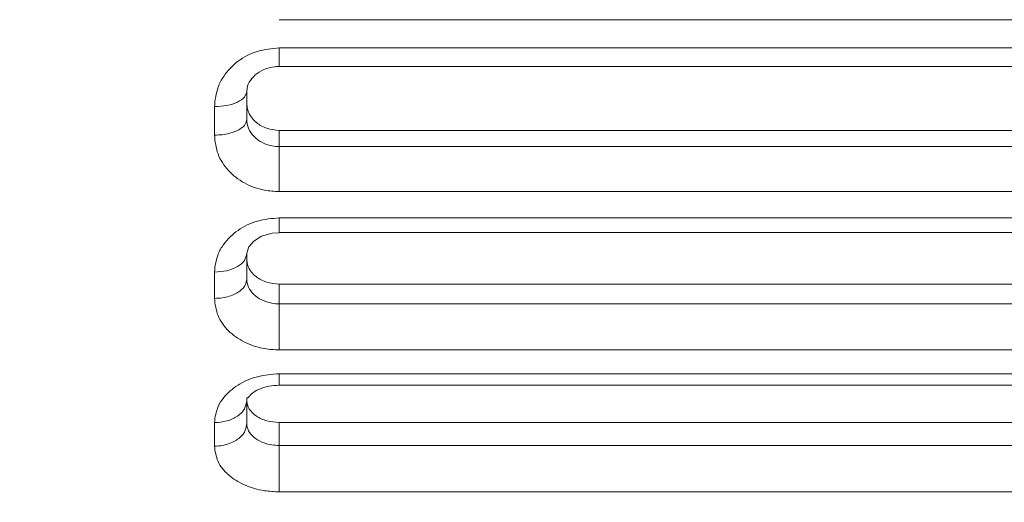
# Model space of a CAD drawing. Header units: inches. Extents: x 0.54 to 10.46, y 0.74 to 7.76.
# Tile 16 of 52: x 3.96 to 4.23, y 4.89 to 5.02. Entities that reach past the tile are written whole.
import ezdxf

# ---------------------------------------------------------------- set-up
doc = ezdxf.new("R2010")
doc.units = ezdxf.units.IN
doc.header["$MEASUREMENT"] = 0
doc.layers.add('BG', color=7, linetype='Continuous')
doc.layers.add('MCG-INT-4FT', color=7, linetype='Continuous')

# ---------------------------------------------------------------- blocks, each defined once
blk = doc.blocks.new('block 2')
at = {"layer": 'BG', "true_color": 0xffffff}
h = blk.add_hatch(color=7, dxfattribs=at)
h.dxf.hatch_style = 2
edge = h.paths.add_edge_path()
edge.add_spline(control_points=[(10.29599, 0.90612), (10.29599, 0.90612), (0.87112, 0.90612), (0.87112, 0.90612), (0.87016, 0.90612), (0.86938, 0.90689), (0.86938, 0.90785), (0.86938, 0.90785), (0.86938, 7.59215), (0.86938, 7.59215), (0.86938, 7.59311), (0.87016, 7.59389), (0.87112, 7.59389), (0.87112, 7.59389), (10.29599, 7.59389), (10.29599, 7.59389), (10.29696, 7.59389), (10.29773, 7.59311), (10.29773, 7.59215), (10.29773, 7.59215), (10.29773, 0.90785), (10.29773, 0.90785), (10.29773, 0.90689), (10.29696, 0.90612), (10.29599, 0.90612)], knot_values=[0, 0, 0, 0, 1, 1, 1, 2, 2, 2, 3, 3, 3, 4, 4, 4, 5, 5, 5, 6, 6, 6, 7, 7, 7, 8, 8, 8, 8], degree=3, periodic=1)
h.paths.add_polyline_path([(0.87286, 0.90959), (10.29426, 0.90959), (10.29426, 7.59042), (0.87286, 7.59042)])
at = {"layer": 'BG', "lineweight": 0}
blk.add_open_spline([(10.29599, 0.90612), (10.29599, 0.90612), (0.87112, 0.90612), (0.87112, 0.90612), (0.87016, 0.90612), (0.86938, 0.90689), (0.86938, 0.90785), (0.86938, 0.90785), (0.86938, 7.59215), (0.86938, 7.59215), (0.86938, 7.59311), (0.87016, 7.59389), (0.87112, 7.59389), (0.87112, 7.59389), (10.29599, 7.59389), (10.29599, 7.59389), (10.29696, 7.59389), (10.29773, 7.59311), (10.29773, 7.59215), (10.29773, 7.59215), (10.29773, 0.90785), (10.29773, 0.90785), (10.29773, 0.90689), (10.29696, 0.90612), (10.29599, 0.90612)], degree=3, knots=[0, 0, 0, 0, 1, 1, 1, 2, 2, 2, 3, 3, 3, 4, 4, 4, 5, 5, 5, 6, 6, 6, 7, 7, 7, 8, 8, 8, 8], dxfattribs=at)
blk = doc.blocks.new('block 62')
at = {"layer": 'BG', "true_color": 0xffffff}
h = blk.add_hatch(color=7, dxfattribs=at)
h.dxf.hatch_style = 2
edge = h.paths.add_edge_path()
edge.add_spline(control_points=[(10.46309, 0.739), (10.46309, 0.739), (0.53691, 0.739), (0.53691, 0.739), (0.53595, 0.739), (0.53517, 0.73978), (0.53517, 0.74074), (0.53517, 0.74074), (0.53517, 7.75926), (0.53517, 7.75926), (0.53517, 7.76022), (0.53595, 7.761), (0.53691, 7.761), (0.53691, 7.761), (10.46309, 7.761), (10.46309, 7.761), (10.46406, 7.761), (10.46483, 7.76022), (10.46483, 7.75926), (10.46483, 7.75926), (10.46483, 0.74074), (10.46483, 0.74074), (10.46483, 0.73978), (10.46406, 0.739), (10.46309, 0.739)], knot_values=[0, 0, 0, 0, 1, 1, 1, 2, 2, 2, 3, 3, 3, 4, 4, 4, 5, 5, 5, 6, 6, 6, 7, 7, 7, 8, 8, 8, 8], degree=3, periodic=1)
h.paths.add_polyline_path([(0.53864, 0.74248), (10.46136, 0.74248), (10.46136, 7.75752), (0.53864, 7.75752)])
at = {"layer": 'BG', "lineweight": 0}
blk.add_open_spline([(10.46309, 0.739), (10.46309, 0.739), (0.53691, 0.739), (0.53691, 0.739), (0.53595, 0.739), (0.53517, 0.73978), (0.53517, 0.74074), (0.53517, 0.74074), (0.53517, 7.75926), (0.53517, 7.75926), (0.53517, 7.76022), (0.53595, 7.761), (0.53691, 7.761), (0.53691, 7.761), (10.46309, 7.761), (10.46309, 7.761), (10.46406, 7.761), (10.46483, 7.76022), (10.46483, 7.75926), (10.46483, 7.75926), (10.46483, 0.74074), (10.46483, 0.74074), (10.46483, 0.73978), (10.46406, 0.739), (10.46309, 0.739)], degree=3, knots=[0, 0, 0, 0, 1, 1, 1, 2, 2, 2, 3, 3, 3, 4, 4, 4, 5, 5, 5, 6, 6, 6, 7, 7, 7, 8, 8, 8, 8], dxfattribs=at)
blk = doc.blocks.new('block 459')
at = {"layer": 'MCG-INT-4FT', "color": 7, "lineweight": 5, "true_color": 0xffffff}
blk.add_open_spline([(4.02121, 4.99986), (4.02121, 5.00104), (4.0214, 5.00157), (4.02186, 5.00233), (4.02223, 5.00292), (4.02275, 5.00366), (4.02346, 5.00429), (4.02409, 5.00485), (4.02487, 5.00533), (4.02575, 5.00572), (4.02667, 5.00613), (4.0277, 5.00644), (4.02875, 5.00652), (4.02915, 5.00655), (4.02955, 5.00654), (4.02995, 5.00654)], degree=3, knots=[0, 0, 0, 0, 1, 1, 1, 2, 2, 2, 3, 3, 3, 4, 4, 4, 5, 5, 5, 5], dxfattribs=at)
blk = doc.blocks.new('block 460')
at = {"layer": 'MCG-INT-4FT', "color": 7, "lineweight": 5, "true_color": 0xffffff}
blk.add_lwpolyline([(4.02987, 5.00659), (4.34482, 5.00659)], dxfattribs=at)
blk = doc.blocks.new('block 461')
at = {"layer": 'MCG-INT-4FT', "color": 7, "lineweight": 5, "true_color": 0xffffff}
blk.add_open_spline([(4.02121, 4.95624), (4.02121, 4.95624), (4.02173, 4.95797), (4.02173, 4.95797), (4.02173, 4.95797), (4.02309, 4.95953), (4.02309, 4.95953), (4.02309, 4.95953), (4.02519, 4.96082), (4.02519, 4.96082), (4.02519, 4.96082), (4.02804, 4.96166), (4.02804, 4.96166), (4.02804, 4.96166), (4.02995, 4.96172), (4.02995, 4.96172)], degree=3, knots=[0, 0, 0, 0, 1, 1, 1, 2, 2, 2, 3, 3, 3, 4, 4, 4, 5, 5, 5, 5], dxfattribs=at)
blk = doc.blocks.new('block 462')
at = {"layer": 'MCG-INT-4FT', "color": 7, "lineweight": 5, "true_color": 0xffffff}
blk.add_lwpolyline([(4.02987, 4.96181), (4.34482, 4.96181)], dxfattribs=at)
blk = doc.blocks.new('block 463')
at = {"layer": 'MCG-INT-4FT', "color": 7, "lineweight": 5, "true_color": 0xffffff}
blk.add_open_spline([(4.02121, 4.91659), (4.02121, 4.91778), (4.02119, 4.91711), (4.02151, 4.91734), (4.02171, 4.91749), (4.02205, 4.91802), (4.02258, 4.91848), (4.02306, 4.9189), (4.02369, 4.91927), (4.02443, 4.9196), (4.02522, 4.91996), (4.02614, 4.92029), (4.02712, 4.92047), (4.02803, 4.92063), (4.02899, 4.92067), (4.02995, 4.9207)], degree=3, knots=[0, 0, 0, 0, 1, 1, 1, 2, 2, 2, 3, 3, 3, 4, 4, 4, 5, 5, 5, 5], dxfattribs=at)
blk = doc.blocks.new('block 464')
at = {"layer": 'MCG-INT-4FT', "color": 7, "lineweight": 5, "true_color": 0xffffff}
blk.add_lwpolyline([(4.02987, 4.92075), (4.34482, 4.92075)], dxfattribs=at)
blk = doc.blocks.new('block 516')
at = {"layer": 'MCG-INT-4FT', "color": 7, "lineweight": 5, "true_color": 0xffffff}
blk.add_lwpolyline([(4.34483, 5.01917), (4.02989, 5.01917)], dxfattribs=at)
blk = doc.blocks.new('block 520')
at = {"layer": 'MCG-INT-4FT', "color": 7, "lineweight": 5, "true_color": 0xffffff}
blk.add_lwpolyline([(4.02991, 5.01159), (4.34478, 5.01159)], dxfattribs=at)
blk = doc.blocks.new('block 521')
at = {"layer": 'MCG-INT-4FT', "color": 7, "lineweight": 5, "true_color": 0xffffff}
blk.add_open_spline([(4.01246, 4.99578), (4.01266, 4.99756), (4.01285, 4.99935), (4.01348, 5.00104), (4.01384, 5.00203), (4.01436, 5.00299), (4.01497, 5.0039), (4.016, 5.00543), (4.01731, 5.0068), (4.01884, 5.00796), (4.02038, 5.00913), (4.02215, 5.01008), (4.02404, 5.01065), (4.02592, 5.01122), (4.02791, 5.0114), (4.02991, 5.01159)], degree=3, knots=[0, 0, 0, 0, 1, 1, 1, 2, 2, 2, 3, 3, 3, 4, 4, 4, 5, 5, 5, 5], dxfattribs=at)
blk = doc.blocks.new('block 522')
at = {"layer": 'MCG-INT-4FT', "color": 7, "lineweight": 5, "true_color": 0xffffff}
blk.add_lwpolyline([(4.01246, 4.98807), (4.01246, 4.99578)], dxfattribs=at)
blk = doc.blocks.new('block 523')
at = {"layer": 'MCG-INT-4FT', "color": 7, "lineweight": 5, "true_color": 0xffffff}
blk.add_open_spline([(4.02989, 4.97285), (4.02858, 4.97293), (4.02726, 4.97301), (4.02598, 4.97325), (4.02407, 4.9736), (4.02223, 4.97428), (4.02059, 4.97519), (4.01894, 4.9761), (4.01748, 4.97724), (4.01626, 4.97856), (4.01503, 4.97988), (4.01404, 4.98139), (4.01345, 4.98301), (4.01285, 4.98463), (4.01266, 4.98635), (4.01246, 4.98807)], degree=3, knots=[0, 0, 0, 0, 1, 1, 1, 2, 2, 2, 3, 3, 3, 4, 4, 4, 5, 5, 5, 5], dxfattribs=at)
blk = doc.blocks.new('block 524')
at = {"layer": 'MCG-INT-4FT', "color": 7, "lineweight": 5, "true_color": 0xffffff}
blk.add_lwpolyline([(4.34483, 4.97285), (4.02989, 4.97285)], dxfattribs=at)
blk = doc.blocks.new('block 528')
at = {"layer": 'MCG-INT-4FT', "color": 7, "lineweight": 5, "true_color": 0xffffff}
blk.add_lwpolyline([(4.02991, 4.9658), (4.34478, 4.9658)], dxfattribs=at)
blk = doc.blocks.new('block 529')
at = {"layer": 'MCG-INT-4FT', "color": 7, "lineweight": 5, "true_color": 0xffffff}
blk.add_open_spline([(4.01246, 4.95118), (4.01266, 4.95282), (4.01285, 4.95447), (4.01348, 4.95603), (4.01384, 4.95695), (4.01436, 4.95783), (4.01497, 4.95867), (4.016, 4.96008), (4.01731, 4.96136), (4.01884, 4.96243), (4.02038, 4.96351), (4.02215, 4.9644), (4.02404, 4.96492), (4.02592, 4.96545), (4.02791, 4.96562), (4.02991, 4.9658)], degree=3, knots=[0, 0, 0, 0, 1, 1, 1, 2, 2, 2, 3, 3, 3, 4, 4, 4, 5, 5, 5, 5], dxfattribs=at)
blk = doc.blocks.new('block 530')
at = {"layer": 'MCG-INT-4FT', "color": 7, "lineweight": 5, "true_color": 0xffffff}
blk.add_lwpolyline([(4.01246, 4.94409), (4.01246, 4.95118)], dxfattribs=at)
blk = doc.blocks.new('block 531')
at = {"layer": 'MCG-INT-4FT', "color": 7, "lineweight": 5, "true_color": 0xffffff}
blk.add_open_spline([(4.02989, 4.9302), (4.02858, 4.93027), (4.02726, 4.93035), (4.02598, 4.93056), (4.02407, 4.93088), (4.02223, 4.9315), (4.02059, 4.93233), (4.01894, 4.93316), (4.01748, 4.93419), (4.01626, 4.93539), (4.01503, 4.9366), (4.01404, 4.93798), (4.01345, 4.93946), (4.01285, 4.94094), (4.01266, 4.94252), (4.01246, 4.94409)], degree=3, knots=[0, 0, 0, 0, 1, 1, 1, 2, 2, 2, 3, 3, 3, 4, 4, 4, 5, 5, 5, 5], dxfattribs=at)
blk = doc.blocks.new('block 532')
at = {"layer": 'MCG-INT-4FT', "color": 7, "lineweight": 5, "true_color": 0xffffff}
blk.add_lwpolyline([(4.34483, 4.9302), (4.02989, 4.9302)], dxfattribs=at)
blk = doc.blocks.new('block 536')
at = {"layer": 'MCG-INT-4FT', "color": 7, "lineweight": 5, "true_color": 0xffffff}
blk.add_lwpolyline([(4.02991, 4.9238), (4.34478, 4.9238)], dxfattribs=at)
blk = doc.blocks.new('block 537')
at = {"layer": 'MCG-INT-4FT', "color": 7, "lineweight": 5, "true_color": 0xffffff}
blk.add_open_spline([(4.01246, 4.91064), (4.01266, 4.91211), (4.01285, 4.91359), (4.01348, 4.91499), (4.01384, 4.91582), (4.01436, 4.91661), (4.01497, 4.91737), (4.016, 4.91864), (4.01731, 4.91979), (4.01884, 4.92076), (4.02038, 4.92174), (4.02215, 4.92254), (4.02404, 4.92301), (4.02592, 4.92349), (4.02791, 4.92365), (4.02991, 4.9238)], degree=3, knots=[0, 0, 0, 0, 1, 1, 1, 2, 2, 2, 3, 3, 3, 4, 4, 4, 5, 5, 5, 5], dxfattribs=at)
blk = doc.blocks.new('block 538')
at = {"layer": 'MCG-INT-4FT', "color": 7, "lineweight": 5, "true_color": 0xffffff}
blk.add_lwpolyline([(4.01246, 4.90431), (4.01246, 4.91064)], dxfattribs=at)
blk = doc.blocks.new('block 539')
at = {"layer": 'MCG-INT-4FT', "color": 7, "lineweight": 5, "true_color": 0xffffff}
blk.add_open_spline([(4.02989, 4.89198), (4.02858, 4.89205), (4.02726, 4.89211), (4.02598, 4.8923), (4.02407, 4.89258), (4.02223, 4.89313), (4.02059, 4.89386), (4.01894, 4.89459), (4.01748, 4.89551), (4.01626, 4.89657), (4.01503, 4.89765), (4.01404, 4.89887), (4.01345, 4.90018), (4.01285, 4.9015), (4.01266, 4.9029), (4.01246, 4.90431)], degree=3, knots=[0, 0, 0, 0, 1, 1, 1, 2, 2, 2, 3, 3, 3, 4, 4, 4, 5, 5, 5, 5], dxfattribs=at)
blk = doc.blocks.new('block 540')
at = {"layer": 'MCG-INT-4FT', "color": 7, "lineweight": 5, "true_color": 0xffffff}
blk.add_lwpolyline([(4.34483, 4.89198), (4.02989, 4.89198)], dxfattribs=at)
blk = doc.blocks.new('block 662')
at = {"layer": 'MCG-INT-4FT', "color": 7, "lineweight": 5, "true_color": 0xffffff}
blk.add_open_spline([(4.02121, 4.99987), (4.02107, 4.99933), (4.02094, 4.9988), (4.02054, 4.9983), (4.02014, 4.99781), (4.01946, 4.99736), (4.01864, 4.99698), (4.01783, 4.99659), (4.01686, 4.99628), (4.01581, 4.99609), (4.01475, 4.9959), (4.01361, 4.99584), (4.01246, 4.99578)], degree=3, knots=[0, 0, 0, 0, 1, 1, 1, 2, 2, 2, 3, 3, 3, 4, 4, 4, 4], dxfattribs=at)
blk = doc.blocks.new('block 663')
at = {"layer": 'MCG-INT-4FT', "color": 7, "lineweight": 5, "true_color": 0xffffff}
blk.add_open_spline([(4.02995, 5.00673), (4.02994, 5.00671), (4.02994, 5.00669), (4.02994, 5.00681), (4.02994, 5.00691), (4.02994, 5.00713), (4.02993, 5.00738), (4.02993, 5.00766), (4.02993, 5.00799), (4.02993, 5.00837), (4.02993, 5.00878), (4.02992, 5.00925), (4.02992, 5.00978), (4.02992, 5.01034), (4.02991, 5.01097), (4.02991, 5.01159)], degree=3, knots=[0, 0, 0, 0, 1, 1, 1, 2, 2, 2, 3, 3, 3, 4, 4, 4, 5, 5, 5, 5], dxfattribs=at)
blk = doc.blocks.new('block 667')
at = {"layer": 'MCG-INT-4FT', "color": 7, "lineweight": 5, "true_color": 0xffffff}
blk.add_lwpolyline([(4.02121, 4.99987), (4.02121, 4.99236)], dxfattribs=at)
blk = doc.blocks.new('block 668')
at = {"layer": 'MCG-INT-4FT', "color": 7, "lineweight": 5, "true_color": 0xffffff}
blk.add_open_spline([(4.02121, 4.99236), (4.02112, 4.99192), (4.02104, 4.99148), (4.02079, 4.99106), (4.0205, 4.99057), (4.01996, 4.9901), (4.0193, 4.98969), (4.01892, 4.98947), (4.01851, 4.98926), (4.01805, 4.98907), (4.01757, 4.98887), (4.01704, 4.9887), (4.01647, 4.98856), (4.01587, 4.9884), (4.01524, 4.98828), (4.01458, 4.9882), (4.01389, 4.98812), (4.01318, 4.9881), (4.01246, 4.98807)], degree=3, knots=[0, 0, 0, 0, 1, 1, 1, 2, 2, 2, 3, 3, 3, 4, 4, 4, 5, 5, 5, 6, 6, 6, 6], dxfattribs=at)
blk = doc.blocks.new('block 671')
at = {"layer": 'MCG-INT-4FT', "color": 7, "lineweight": 5, "true_color": 0xffffff}
blk.add_open_spline([(4.02121, 4.99236), (4.02121, 4.99152), (4.02137, 4.9907), (4.02169, 4.98992), (4.02201, 4.98915), (4.02248, 4.98842), (4.02308, 4.98778), (4.02368, 4.98713), (4.02441, 4.98658), (4.02523, 4.98615), (4.02606, 4.9857), (4.02698, 4.98538), (4.02794, 4.98519), (4.0286, 4.98506), (4.02928, 4.98499), (4.02995, 4.98499)], degree=3, knots=[0, 0, 0, 0, 1, 1, 1, 2, 2, 2, 3, 3, 3, 4, 4, 4, 5, 5, 5, 5], dxfattribs=at)
blk = doc.blocks.new('block 672')
at = {"layer": 'MCG-INT-4FT', "color": 7, "lineweight": 5, "true_color": 0xffffff}
blk.add_open_spline([(4.02989, 4.97285), (4.0299, 4.97347), (4.0299, 4.97409), (4.02991, 4.97476), (4.02991, 4.97529), (4.02991, 4.97585), (4.02992, 4.97641), (4.02992, 4.97746), (4.02993, 4.97853), (4.02993, 4.97955), (4.02994, 4.98014), (4.02994, 4.98071), (4.02994, 4.98125), (4.02994, 4.98178), (4.02995, 4.9823), (4.02995, 4.98275), (4.02995, 4.98363), (4.02995, 4.98431), (4.02995, 4.98499)], degree=3, knots=[0, 0, 0, 0, 1, 1, 1, 2, 2, 2, 3, 3, 3, 4, 4, 4, 5, 5, 5, 6, 6, 6, 6], dxfattribs=at)
blk = doc.blocks.new('block 673')
at = {"layer": 'MCG-INT-4FT', "color": 7, "lineweight": 5, "true_color": 0xffffff}
blk.add_open_spline([(4.02995, 4.98937), (4.02881, 4.98948), (4.02767, 4.98958), (4.0266, 4.98992), (4.02555, 4.99025), (4.02458, 4.9908), (4.02377, 4.99148), (4.02297, 4.99216), (4.02232, 4.99296), (4.02187, 4.99384), (4.02165, 4.99427), (4.02148, 4.99473), (4.02137, 4.99519), (4.02127, 4.99566), (4.02124, 4.99614), (4.02121, 4.99662)], degree=3, knots=[0, 0, 0, 0, 1, 1, 1, 2, 2, 2, 3, 3, 3, 4, 4, 4, 5, 5, 5, 5], dxfattribs=at)
blk = doc.blocks.new('block 674')
at = {"layer": 'MCG-INT-4FT', "color": 7, "lineweight": 5, "true_color": 0xffffff}
blk.add_lwpolyline([(4.02995, 4.98937), (4.02995, 4.98499)], dxfattribs=at)
blk = doc.blocks.new('block 677')
at = {"layer": 'MCG-INT-4FT', "color": 7, "lineweight": 5, "true_color": 0xffffff}
blk.add_lwpolyline([(4.02995, 4.98937), (4.34478, 4.98937)], dxfattribs=at)
blk = doc.blocks.new('block 678')
at = {"layer": 'MCG-INT-4FT', "color": 7, "lineweight": 5, "true_color": 0xffffff}
blk.add_lwpolyline([(4.02995, 4.98499), (4.34478, 4.98499)], dxfattribs=at)
blk = doc.blocks.new('block 681')
at = {"layer": 'MCG-INT-4FT', "color": 7, "lineweight": 5, "true_color": 0xffffff}
blk.add_open_spline([(4.02121, 4.95626), (4.02107, 4.95559), (4.02094, 4.95493), (4.02054, 4.95432), (4.02014, 4.9537), (4.01946, 4.95314), (4.01864, 4.95267), (4.01783, 4.95219), (4.01686, 4.9518), (4.01581, 4.95156), (4.01475, 4.95133), (4.01361, 4.95125), (4.01246, 4.95118)], degree=3, knots=[0, 0, 0, 0, 1, 1, 1, 2, 2, 2, 3, 3, 3, 4, 4, 4, 4], dxfattribs=at)
blk = doc.blocks.new('block 682')
at = {"layer": 'MCG-INT-4FT', "color": 7, "lineweight": 5, "true_color": 0xffffff}
blk.add_open_spline([(4.02994, 4.96193), (4.02994, 4.96189), (4.02994, 4.96185), (4.02994, 4.96185), (4.02994, 4.96184), (4.02994, 4.962), (4.02993, 4.96219), (4.02993, 4.9624), (4.02993, 4.96264), (4.02993, 4.96295), (4.02993, 4.96328), (4.02992, 4.96368), (4.02992, 4.96415), (4.02992, 4.96465), (4.02991, 4.96522), (4.02991, 4.9658)], degree=3, knots=[0, 0, 0, 0, 1, 1, 1, 2, 2, 2, 3, 3, 3, 4, 4, 4, 5, 5, 5, 5], dxfattribs=at)
blk = doc.blocks.new('block 685')
at = {"layer": 'MCG-INT-4FT', "color": 7, "lineweight": 5, "true_color": 0xffffff}
blk.add_lwpolyline([(4.02121, 4.95626), (4.02121, 4.94936)], dxfattribs=at)
blk = doc.blocks.new('block 686')
at = {"layer": 'MCG-INT-4FT', "color": 7, "lineweight": 5, "true_color": 0xffffff}
blk.add_open_spline([(4.02121, 4.94936), (4.02112, 4.94882), (4.02104, 4.94828), (4.02079, 4.94776), (4.0205, 4.94716), (4.01996, 4.94658), (4.0193, 4.94608), (4.01892, 4.94581), (4.01851, 4.94555), (4.01805, 4.94532), (4.01757, 4.94508), (4.01704, 4.94487), (4.01647, 4.94469), (4.01587, 4.9445), (4.01524, 4.94435), (4.01458, 4.94426), (4.01389, 4.94416), (4.01318, 4.94413), (4.01246, 4.94409)], degree=3, knots=[0, 0, 0, 0, 1, 1, 1, 2, 2, 2, 3, 3, 3, 4, 4, 4, 5, 5, 5, 6, 6, 6, 6], dxfattribs=at)
blk = doc.blocks.new('block 689')
at = {"layer": 'MCG-INT-4FT', "color": 7, "lineweight": 5, "true_color": 0xffffff}
blk.add_open_spline([(4.02121, 4.94936), (4.02121, 4.9486), (4.02137, 4.94784), (4.02169, 4.94713), (4.02201, 4.94641), (4.02248, 4.94575), (4.02308, 4.94517), (4.02368, 4.94458), (4.02441, 4.94408), (4.02523, 4.94368), (4.02606, 4.94328), (4.02698, 4.94298), (4.02794, 4.94281), (4.0286, 4.94269), (4.02928, 4.94263), (4.02995, 4.94263)], degree=3, knots=[0, 0, 0, 0, 1, 1, 1, 2, 2, 2, 3, 3, 3, 4, 4, 4, 5, 5, 5, 5], dxfattribs=at)
blk = doc.blocks.new('block 690')
at = {"layer": 'MCG-INT-4FT', "color": 7, "lineweight": 5, "true_color": 0xffffff}
blk.add_open_spline([(4.02989, 4.9302), (4.0299, 4.93078), (4.0299, 4.93137), (4.02991, 4.932), (4.02991, 4.93254), (4.02991, 4.93312), (4.02992, 4.93371), (4.02992, 4.93469), (4.02993, 4.93571), (4.02993, 4.9367), (4.02994, 4.9373), (4.02994, 4.93789), (4.02994, 4.93847), (4.02994, 4.93903), (4.02995, 4.93958), (4.02995, 4.94008), (4.02995, 4.94104), (4.02995, 4.94184), (4.02995, 4.94263)], degree=3, knots=[0, 0, 0, 0, 1, 1, 1, 2, 2, 2, 3, 3, 3, 4, 4, 4, 5, 5, 5, 6, 6, 6, 6], dxfattribs=at)
blk = doc.blocks.new('block 692')
at = {"layer": 'MCG-INT-4FT', "color": 7, "lineweight": 5, "true_color": 0xffffff}
blk.add_lwpolyline([(4.02995, 4.94796), (4.34478, 4.94796)], dxfattribs=at)
blk = doc.blocks.new('block 693')
at = {"layer": 'MCG-INT-4FT', "color": 7, "lineweight": 5, "true_color": 0xffffff}
blk.add_open_spline([(4.02995, 4.94796), (4.02881, 4.94806), (4.02767, 4.94816), (4.0266, 4.94846), (4.02555, 4.94877), (4.02458, 4.94927), (4.02377, 4.9499), (4.02297, 4.95051), (4.02232, 4.95124), (4.02187, 4.95205), (4.02165, 4.95244), (4.02148, 4.95286), (4.02137, 4.95329), (4.02127, 4.95372), (4.02124, 4.95416), (4.02121, 4.9546)], degree=3, knots=[0, 0, 0, 0, 1, 1, 1, 2, 2, 2, 3, 3, 3, 4, 4, 4, 5, 5, 5, 5], dxfattribs=at)
blk = doc.blocks.new('block 694')
at = {"layer": 'MCG-INT-4FT', "color": 7, "lineweight": 5, "true_color": 0xffffff}
blk.add_lwpolyline([(4.02995, 4.94796), (4.02995, 4.94263)], dxfattribs=at)
blk = doc.blocks.new('block 696')
at = {"layer": 'MCG-INT-4FT', "color": 7, "lineweight": 5, "true_color": 0xffffff}
blk.add_lwpolyline([(4.02995, 4.94263), (4.34478, 4.94263)], dxfattribs=at)
blk = doc.blocks.new('block 699')
at = {"layer": 'MCG-INT-4FT', "color": 7, "lineweight": 5, "true_color": 0xffffff}
blk.add_open_spline([(4.02121, 4.91662), (4.02107, 4.91584), (4.02094, 4.91505), (4.02054, 4.91433), (4.02014, 4.91361), (4.01946, 4.91295), (4.01864, 4.91239), (4.01783, 4.91183), (4.01686, 4.91137), (4.01581, 4.91109), (4.01475, 4.91082), (4.01361, 4.91073), (4.01246, 4.91064)], degree=3, knots=[0, 0, 0, 0, 1, 1, 1, 2, 2, 2, 3, 3, 3, 4, 4, 4, 4], dxfattribs=at)
blk = doc.blocks.new('block 700')
at = {"layer": 'MCG-INT-4FT', "color": 7, "lineweight": 5, "true_color": 0xffffff}
blk.add_open_spline([(4.02994, 4.92078), (4.02994, 4.92079), (4.02994, 4.9208), (4.02993, 4.92087), (4.02993, 4.92096), (4.02993, 4.92114), (4.02993, 4.92138), (4.02993, 4.92164), (4.02992, 4.92196), (4.02992, 4.92236), (4.02992, 4.92278), (4.02991, 4.92329), (4.02991, 4.9238)], degree=3, knots=[0, 0, 0, 0, 1, 1, 1, 2, 2, 2, 3, 3, 3, 4, 4, 4, 4], dxfattribs=at)
blk = doc.blocks.new('block 703')
at = {"layer": 'MCG-INT-4FT', "color": 7, "lineweight": 5, "true_color": 0xffffff}
blk.add_lwpolyline([(4.02121, 4.91662), (4.02121, 4.91045)], dxfattribs=at)
blk = doc.blocks.new('block 704')
at = {"layer": 'MCG-INT-4FT', "color": 7, "lineweight": 5, "true_color": 0xffffff}
blk.add_open_spline([(4.02121, 4.91045), (4.02112, 4.90982), (4.02104, 4.90919), (4.02079, 4.90859), (4.0205, 4.90788), (4.01996, 4.90721), (4.0193, 4.90663), (4.01892, 4.9063), (4.01851, 4.906), (4.01805, 4.90574), (4.01757, 4.90545), (4.01704, 4.9052), (4.01647, 4.905), (4.01587, 4.90478), (4.01524, 4.9046), (4.01458, 4.90449), (4.01389, 4.90438), (4.01318, 4.90434), (4.01246, 4.90431)], degree=3, knots=[0, 0, 0, 0, 1, 1, 1, 2, 2, 2, 3, 3, 3, 4, 4, 4, 5, 5, 5, 6, 6, 6, 6], dxfattribs=at)
blk = doc.blocks.new('block 707')
at = {"layer": 'MCG-INT-4FT', "color": 7, "lineweight": 5, "true_color": 0xffffff}
blk.add_open_spline([(4.02121, 4.91045), (4.02121, 4.90978), (4.02137, 4.9091), (4.02169, 4.90846), (4.02201, 4.90783), (4.02248, 4.90724), (4.02308, 4.90673), (4.02368, 4.90621), (4.02441, 4.90576), (4.02523, 4.90541), (4.02606, 4.90505), (4.02698, 4.9048), (4.02794, 4.90464), (4.0286, 4.90454), (4.02928, 4.90448), (4.02995, 4.90448)], degree=3, knots=[0, 0, 0, 0, 1, 1, 1, 2, 2, 2, 3, 3, 3, 4, 4, 4, 5, 5, 5, 5], dxfattribs=at)
blk = doc.blocks.new('block 708')
at = {"layer": 'MCG-INT-4FT', "color": 7, "lineweight": 5, "true_color": 0xffffff}
blk.add_open_spline([(4.02989, 4.89198), (4.0299, 4.89251), (4.0299, 4.89304), (4.02991, 4.89363), (4.02991, 4.89416), (4.02992, 4.89473), (4.02992, 4.89532), (4.02992, 4.89626), (4.02993, 4.89725), (4.02993, 4.89823), (4.02994, 4.89881), (4.02994, 4.89939), (4.02994, 4.89996), (4.02994, 4.90054), (4.02995, 4.90112), (4.02995, 4.90166), (4.02995, 4.90269), (4.02995, 4.90359), (4.02995, 4.90448)], degree=3, knots=[0, 0, 0, 0, 1, 1, 1, 2, 2, 2, 3, 3, 3, 4, 4, 4, 5, 5, 5, 6, 6, 6, 6], dxfattribs=at)
blk = doc.blocks.new('block 710')
at = {"layer": 'MCG-INT-4FT', "color": 7, "lineweight": 5, "true_color": 0xffffff}
blk.add_lwpolyline([(4.02995, 4.91067), (4.34478, 4.91067)], dxfattribs=at)
blk = doc.blocks.new('block 711')
at = {"layer": 'MCG-INT-4FT', "color": 7, "lineweight": 5, "true_color": 0xffffff}
blk.add_open_spline([(4.02995, 4.91067), (4.02881, 4.91076), (4.02767, 4.91085), (4.0266, 4.91112), (4.02555, 4.91139), (4.02458, 4.91183), (4.02377, 4.91239), (4.02297, 4.91293), (4.02232, 4.91358), (4.02187, 4.9143), (4.02165, 4.91466), (4.02148, 4.91503), (4.02137, 4.91541), (4.02127, 4.91579), (4.02124, 4.91618), (4.02121, 4.91657)], degree=3, knots=[0, 0, 0, 0, 1, 1, 1, 2, 2, 2, 3, 3, 3, 4, 4, 4, 5, 5, 5, 5], dxfattribs=at)
blk = doc.blocks.new('block 713')
at = {"layer": 'MCG-INT-4FT', "color": 7, "lineweight": 5, "true_color": 0xffffff}
blk.add_lwpolyline([(4.02995, 4.91067), (4.02995, 4.90448)], dxfattribs=at)
blk = doc.blocks.new('block 714')
at = {"layer": 'MCG-INT-4FT', "color": 7, "lineweight": 5, "true_color": 0xffffff}
blk.add_lwpolyline([(4.02995, 4.90448), (4.34478, 4.90448)], dxfattribs=at)

msp = doc.modelspace()

# ---------------------------------------------------------------- block references
at = {"layer": 'BG'}
for name in ['block 62', 'block 2']:
    msp.add_blockref(name, (0, 0), dxfattribs=at)
at = {"layer": 'MCG-INT-4FT'}
for name in ['block 516', 'block 521', 'block 520', 'block 663', 'block 459', 'block 460', 'block 662', 'block 667', 'block 673', 'block 522', 'block 668', 'block 671', 'block 674', 'block 677', 'block 523', 'block 672', 'block 678', 'block 524', 'block 529', 'block 528', 'block 682', 'block 462', 'block 461', 'block 681', 'block 685', 'block 693', 'block 530', 'block 686', 'block 689', 'block 692', 'block 694', 'block 531', 'block 690', 'block 696', 'block 532', 'block 537', 'block 536', 'block 700', 'block 463', 'block 464', 'block 699', 'block 703', 'block 711', 'block 538', 'block 704', 'block 707', 'block 710', 'block 713', 'block 539', 'block 708', 'block 714', 'block 540']:
    msp.add_blockref(name, (0, 0), dxfattribs=at)

doc.saveas('drawing.dxf')
